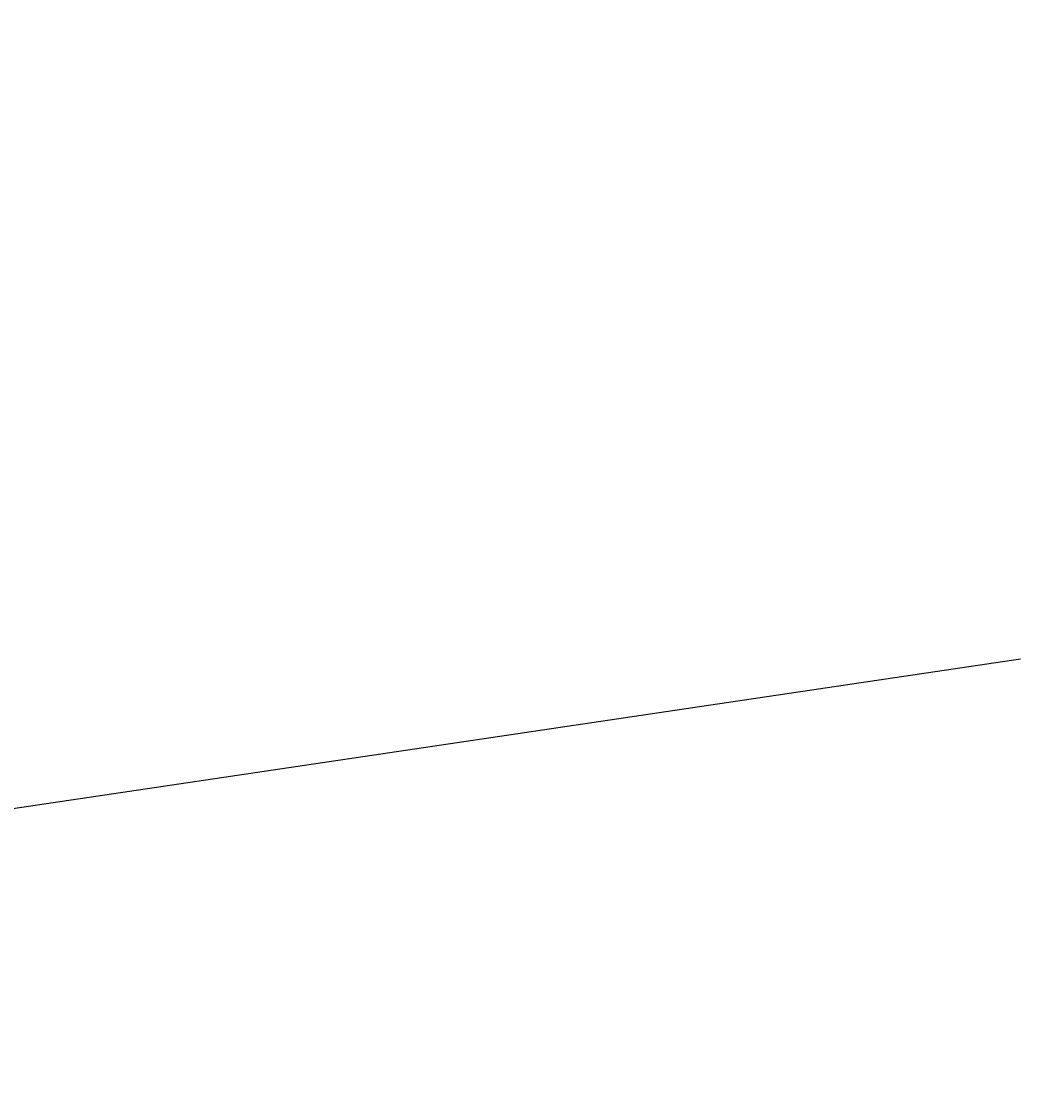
# Model space of a CAD drawing. Header units: metres. Extents: x 0 to 269924, y 0 to 933292.
# Tile 214 of 247: x 135379 to 136064, y 465395 to 466134. Entities that reach past the tile are written whole.
import ezdxf
from ezdxf import colors
from ezdxf.entities.mleader import LeaderData, LeaderLine
from ezdxf.math import Vec2, Vec3

# ---------------------------------------------------------------- set-up
doc = ezdxf.new("R2010")
doc.units = ezdxf.units.M
doc.layers.add('MTD-xx-hulp', color=6, linetype='Continuous', plot=False)
doc.layers.add('N-WE-VH-VERHARDING-T18', color=10, linetype='Continuous', lineweight=18)
doc.styles.add('NLCS-ISO-M200-T18', font='NLCS-ISO.ttf', dxfattribs={"height": 0.36})

msp = doc.modelspace()

# ---------------------------------------------------------------- linework, layer by layer
at = {"layer": 'MTD-xx-hulp'}
msp.add_lwpolyline([(134750.019, 465501.49), (136064.313, 465696.804)], dxfattribs=at)

# ---------------------------------------------------------------- leaders
at = {"layer": 'N-WE-VH-VERHARDING-T18'}
ml = msp.add_multileader_mtext('Standard', dxfattribs=at)
ml.set_content('', color=256, style='NLCS-ISO-M200-T18')
ml.set_leader_properties(color=256, linetype='ByLayer', lineweight=-1)
ml.build(insert=Vec2(0, 0))
ml.multileader.update_dxf_attribs({"has_dogleg": 0, "text_left_attachment_type": 5, "text_right_attachment_type": 5, "dogleg_length": 0.36, "arrow_head_size": 0.36})
ctx = ml.context
ctx.base_point, ctx.char_height, ctx.arrow_head_size, ctx.landing_gap_size, ctx.plane_origin = Vec3(135697.392, 466805.766), 0.36, 0.36, 0.18, Vec3(135695.697, 466805.189)
ctx.left_attachment, ctx.right_attachment = 5, 5
notes = []
notes.append((ctx, [(0, (0, 0, 0), (0, 0), (1, 0), 1, [])]))
ctx.mtext.insert, ctx.mtext.rotation, ctx.mtext.flow_direction = Vec3(135697.572, 466806.126), -0.1475286, 5
for ctx, leaders in notes:
    for number, flags, end, landing, length, lines in leaders:
        leader = LeaderData()
        leader.index, (leader.has_last_leader_line, leader.has_dogleg_vector, leader.attachment_direction) = number, flags
        leader.last_leader_point, leader.dogleg_vector, leader.dogleg_length = Vec3(end), Vec3(landing), length
        for number, points, colour, breaks in lines:
            line = LeaderLine()
            line.index, line.vertices, line.color, line.breaks = number, Vec3.list(points), colors.encode_raw_color(colour), breaks
            leader.lines.append(line)
        ctx.leaders.append(leader)

doc.saveas('drawing.dxf')
